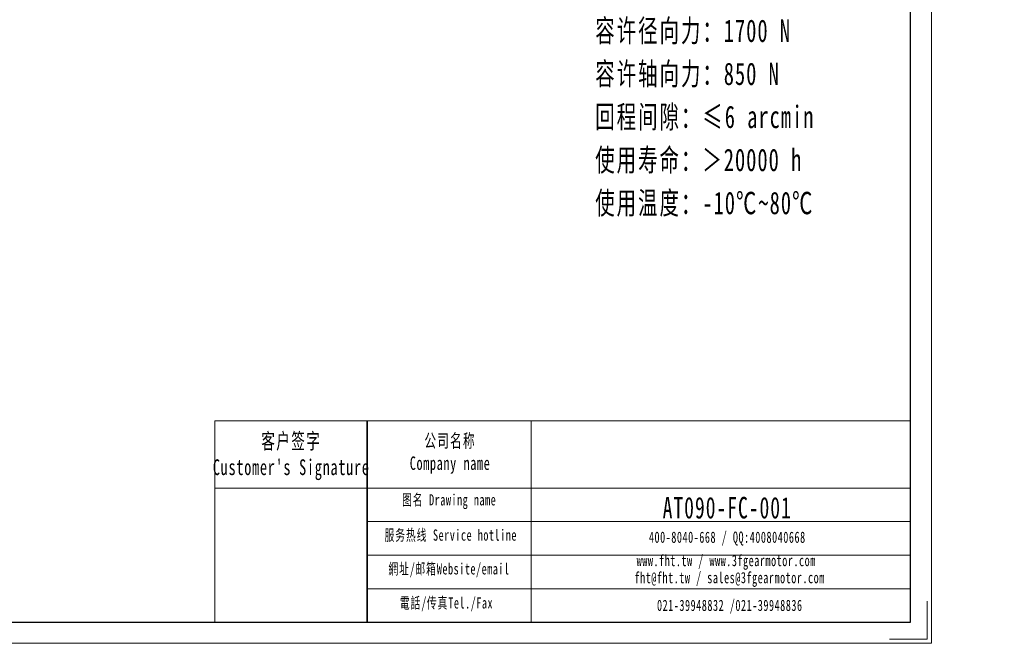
# Model space of a CAD drawing. Header units: millimetres. Extents: x -16 to 720, y 18 to 518.
# Tile 2 of 5: x 325 to 720, y 18 to 268. Entities that reach past the tile are written whole.
import ezdxf

# ---------------------------------------------------------------- set-up
doc = ezdxf.new("R2010")
doc.units = ezdxf.units.MM
doc.layers.get('0').update_dxf_attribs({"lineweight": 35})
for name, color, linetype, lineweight in [('7标注层', 4, 'Continuous', 18), ('SLD-0', 7, 'Continuous', 18), ('图框_外框线', 7, 'Continuous', 18), ('尺寸线层', 3, 'Continuous', 18)]:
    doc.layers.add(name, color=color, linetype=linetype, lineweight=lineweight)
doc.styles.add('标准', font='txt', dxfattribs={"width": 0.667})

msp = doc.modelspace()

# ---------------------------------------------------------------- linework, layer by layer
msp.add_line((464.6405, 107.406), (464.6405, 26.5822))
at = {"layer": '7标注层', "color": 0}
msp.add_line((403.6715, 107.406), (403.6715, 26.596), dxfattribs=at)
at = {"layer": '图框_外框线'}
for p, q in [((403.6715, 107.406), (464.6405, 107.406)), ((464.6405, 107.406), (464.6405, 26.596)), ((464.6405, 107.406), (682.3171, 107.406)), ((530.3304, 107.406), (530.3304, 26.596)), ((403.6715, 80.4396), (464.6405, 80.4396)), ((464.6405, 80.4396), (682.3171, 80.4396)), ((464.6405, 66.9564), (682.3171, 66.9564)), ((464.6405, 53.4733), (682.3171, 53.4733)), ((464.6405, 39.9901), (682.3171, 39.9901))]:
    msp.add_line(p, q, dxfattribs=at)
at = {"layer": '图框_外框线', "color": 3}
msp.add_lwpolyline([(-16.3501, 18.1783), (690.7348, 18.1783), (690.7348, 518.1884), (-16.3501, 518.1884)], close=True, dxfattribs=at)
at = {"layer": '图框_外框线', "color": 3, "lineweight": 25}
msp.add_lwpolyline([(25.7382, 26.596), (682.3171, 26.596), (682.3171, 509.7707), (25.7382, 509.7707)], close=True, dxfattribs=at)
at = {"layer": '图框_外框线', "color": 3}
msp.add_lwpolyline([(689.0513, 35.0137), (689.0513, 19.8618), (673.8995, 19.8618)], dxfattribs=at)

# ---------------------------------------------------------------- texts
at = {"layer": 'SLD-0', "color": 1, "attachment_point": 2, "style": '标准'}
for s, insert, char_height, width in [("\\T1.1;客户签字\\PCustomer's Signature", (434.2611, 102.4171), 6.292151, 78.275013), ('\\T1.1;公司名称\\PCompany name', (497.9021, 102.0831), 5.393273, 69.826042), ('\\T1.1;图名 Drawing name', (497.5334, 77.9542), 4.494394, 57.477385), ('\\T1.1;\\pxt5.83333;{\\H1.602x;\\C256;AT090-FC-001}', (608.9415, 76.8689), 5.393273, 45.791006), ('\\T1.1;服务热线 Service hotline', (498.1707, 63.8217), 4.494394, 64.035329), ('\\T1.1;400-8040-668 / QQ:4008040668', (608.9593, 62.9629), 4.494394, 130.856118), ('\\T1.1;www.fht.tw / www.3fgearmotor.com ', (608.5448, 53.6017), 4.494394, 131.003426), ('\\T1.1;網址/邮箱Website/email', (497.4709, 50.2808), 4.494394, 66.65475), ('\\T1.1;\\pxt12;fht@fht.tw / sales@3fgearmotor.com ', (609.9146, 46.7579), 4.494394, 131.003426), ('\\T1.1;電話/传真Tel./Fax', (496.464, 36.6343), 4.494394, 67.456411), ('\\T1.1;021-39948832 /021-39948836 ', (609.9615, 35.6516), 4.494394, 100.031026)]:
    msp.add_mtext(s, dxfattribs=dict(at, insert=insert, char_height=char_height, width=width))
at = {"layer": '尺寸线层', "insert": (556.0519, 354.5666), "char_height": 5.25, "width": 134.069395, "attachment_point": 1, "line_spacing_factor": 1.15057, "style": '标准'}
msp.add_mtext('\\T1.1;{\\H1.71429x;性能参数：\\P减速比：1:1\\P额定输出力矩：78 N.m\\P最大加速力矩：1.5倍额定扭矩\\P额定输入转速：1500 rpm\\P容许径向力：1700 N\\P容许轴向力：850 N\\P回程间隙：≤6 arcmin\\P使用寿命：＞20000 h\\P使用温度：-10℃~80℃\\P}', dxfattribs=at)

doc.saveas('drawing.dxf')
